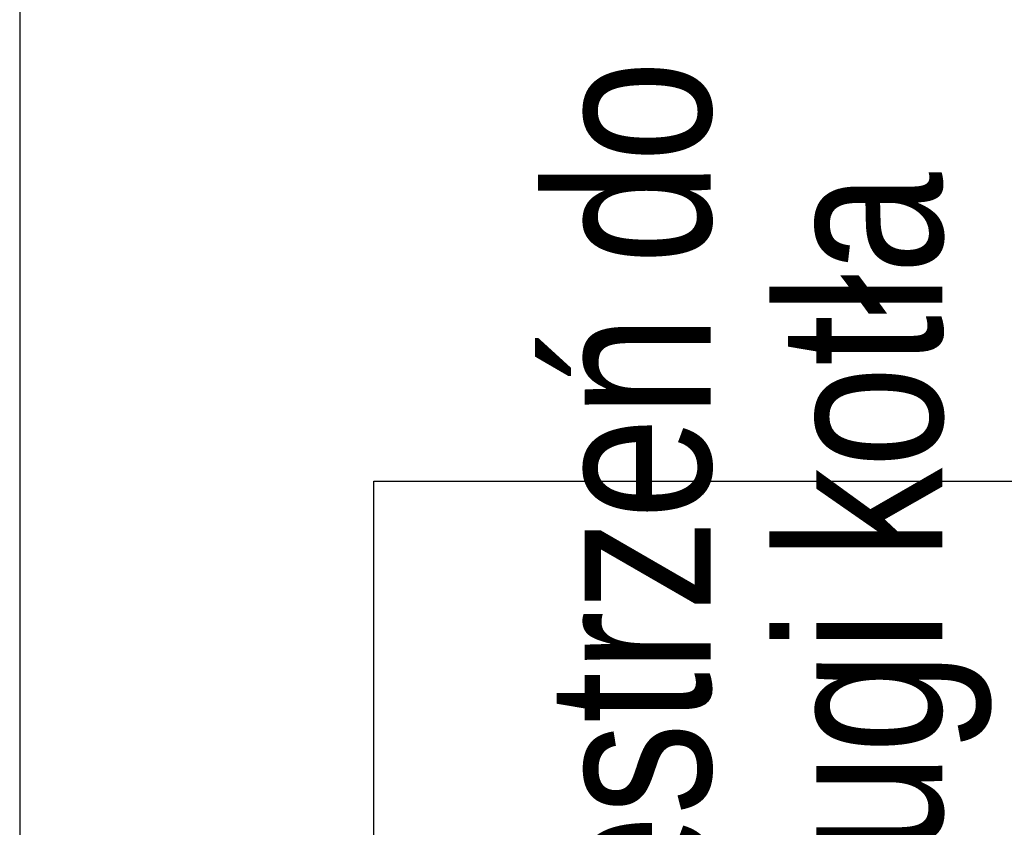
# Model space of a CAD drawing. Header units: millimetres. Extents: x 226749 to 325316, y -44191 to 40236.
# Tile 81 of 164: x 293036 to 294236, y 8365 to 9349. Entities that reach past the tile are written whole.
import ezdxf

# ---------------------------------------------------------------- set-up
doc = ezdxf.new("R2010")
doc.units = ezdxf.units.MM
doc.header["$LTSCALE"] = 100
doc.linetypes.add('DASHED', pattern=[19.05, 12.7, -6.35])
doc.layers.add('OPISY', color=7, linetype='Continuous')
doc.layers.add('WYBIEG NA CZYSZCZENIE', color=2, linetype='Continuous')
doc.styles.add('wymiar', font='arial.ttf', dxfattribs={"width": 0.8})

msp = doc.modelspace()

# ---------------------------------------------------------------- linework, layer by layer
at = {"color": 1, "linetype": 'Continuous'}
msp.add_line((293467.93, 2868.74), (293467.93, 8786.74), dxfattribs=at)
at = {"color": 1}
msp.add_line((293467.93, 8786.74), (295267.93, 8786.74), dxfattribs=at)
at = {"layer": 'WYBIEG NA CZYSZCZENIE', "linetype": 'DASHED', "ltscale": 50}
msp.add_line((293036.43, 10275), (293036.43, 7095.5), dxfattribs=at)

# ---------------------------------------------------------------- texts
at = {"layer": 'OPISY', "color": 1, "linetype": 'ByBlock', "style": 'wymiar', "width": 0.8}
for s, p in [('obsługi kotła', (294160.89, 7920.86)), ('Przestrzeń do', (293878.64, 7920.86))]:
    msp.add_text(s, height=200, rotation=90, dxfattribs=at).set_placement(p)

doc.saveas('drawing.dxf')
